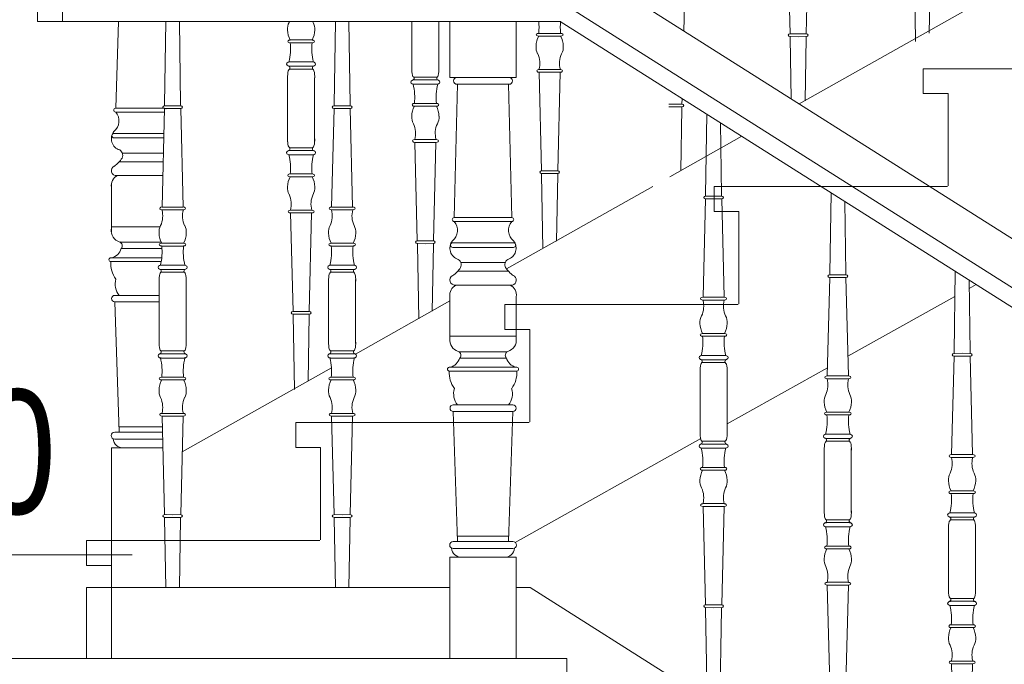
# Model space of a CAD drawing. Header units: millimetres. Extents: x -573548 to 674770, y -246895 to -89040.
# Tile 115 of 199: x 82264 to 83453, y -196002 to -195225. Entities that reach past the tile are written whole.
import ezdxf

# ---------------------------------------------------------------- set-up
doc = ezdxf.new("R2010")
doc.units = ezdxf.units.MM
for name, color, linetype, lineweight in [('AO-RZEDNE_Nr_pióra__2', 8, 'Continuous', 9), ('AO-RZEDNE_Nr_pióra__61', 8, 'Continuous', 9), ('balustrada drewniana_Nr_pióra__1', 8, 'Continuous', 9), ('balustrada_z tyłu_Nr_pióra__1', 8, 'Continuous', 9), ('SCHODY_Nr_pióra__1', 8, 'Continuous', 9)]:
    doc.layers.add(name, color=color, linetype=linetype, lineweight=lineweight)
doc.styles.add('STYL_AUTOMATYCZNY_5', font='arial.ttf', dxfattribs={"width": 0.8})

# ---------------------------------------------------------------- blocks, each defined once
blk = doc.blocks.new('A$C685D2BB2')
at = {"layer": 'AO-RZEDNE_Nr_pióra__2'}
blk.add_lwpolyline([(3782.4, 7250.7), (3782.4, 6902.3), (3642, 7027.4), (4239.7, 7027.4)], dxfattribs=at)
at = {"layer": 'balustrada drewniana_Nr_pióra__1'}
for p, q in [((4155.3, 7670.9), (4155.3, 7840.9)), ((4125.3, 7670.9), (4125.3, 7823.9)), ((7693.1, 5896.1), (4776.7, 7740.9)), ((7666.2, 5854), (4762.2, 7690.9)), ((4756.4, 7670.9), (4125.3, 7670.9)), ((4623, 7603.3), (4623, 7670.9)), ((4703.2, 7670.9), (4703.2, 7603.3)), ((7675, 5824.8), (4756.4, 7670.9)), ((4623, 7603.3), (4703.2, 7603.3)), ((4685.6, 7603.3), (4631.7, 7603.3)), ((4628.3, 7434.1), (4632.4, 7595)), ((4631.7, 7595), (4663.1, 7595)), ((4694.6, 7595), (4663.1, 7595)), ((4697.9, 7434.1), (4693.8, 7595)), ((4628.3, 7434.1), (4663.1, 7434.1)), ((4628.3, 7429.4), (4663.1, 7429.4)), ((4697.9, 7434.1), (4663.1, 7434.1)), ((4697.9, 7429.4), (4663.1, 7429.4)), ((4626.5, 7403.8), (4663.5, 7403.8)), ((4626.5, 7398.2), (4663.5, 7398.2)), ((4699.7, 7403.8), (4662.7, 7403.8)), ((4699.7, 7398.2), (4662.7, 7398.2)), ((4632.8, 7369.6), (4663.1, 7369.6)), ((4636.3, 7379.9), (4663.1, 7379.9)), ((4689.9, 7379.9), (4663.1, 7379.9)), ((4693.5, 7369.6), (4663.1, 7369.6)), ((4272, 7320.8), (4272, 7359.3)), ((4274.3, 7368.2), (4288.4, 7368.2)), ((4302.5, 7368.2), (4288.4, 7368.2)), ((4304.7, 7320.8), (4304.7, 7359.3)), ((4476.7, 7320.8), (4476.7, 7359.3)), ((4478.9, 7368.2), (4493, 7368.2)), ((4507.1, 7368.2), (4493, 7368.2)), ((4509.3, 7320.8), (4509.3, 7359.3)), ((4628.4, 7352.7), (4663.1, 7352.7)), ((4696.5, 7352.7), (4663.1, 7352.7)), ((4623, 7338.7), (4623, 7288.3)), ((4703.2, 7338.7), (4703.2, 7288.3)), ((4272, 7320.8), (4272, 7282.3)), ((4304.7, 7320.8), (4304.7, 7282.3)), ((4476.7, 7320.8), (4476.7, 7282.3)), ((4509.3, 7320.8), (4509.3, 7282.3)), ((4623, 7291), (4663.1, 7291)), ((4703.2, 7291), (4663.1, 7291)), ((4274.3, 7273.4), (4288.4, 7273.4)), ((4302.5, 7273.4), (4288.4, 7273.4)), ((4478.9, 7273.4), (4493, 7273.4)), ((4507.1, 7273.4), (4493, 7273.4)), ((4633.9, 7272.3), (4663.1, 7272.3)), ((4635, 7264.8), (4663.1, 7264.8)), ((4692.3, 7272.3), (4663.1, 7272.3)), ((4691.2, 7264.8), (4663.1, 7264.8)), ((4622.4, 7253.6), (4663.1, 7253.6)), ((4703.8, 7253.6), (4663.1, 7253.6)), ((4927.3, 7259.3), (4941.4, 7259.3)), ((4955.5, 7259.3), (4941.4, 7259.3)), ((4622.4, 7249.1), (4663.1, 7249.1)), ((4703.8, 7249.1), (4663.1, 7249.1)), ((4925.1, 7211.9), (4925.1, 7250.4)), ((4957.7, 7211.9), (4957.7, 7250.4)), ((4627.2, 7208.2), (4663.1, 7208.2)), ((4699, 7208.2), (4663.1, 7208.2)), ((4925.1, 7211.9), (4925.1, 7173.4)), ((4957.7, 7211.9), (4957.7, 7173.4)), ((4627.2, 7200.4), (4663.1, 7200.4)), ((4627.2, 7200.4), (4632.4, 7043.3)), ((4699, 7200.4), (4663.1, 7200.4)), ((4699, 7200.4), (4693.8, 7043.3)), ((4927.3, 7164.5), (4941.4, 7164.5)), ((4955.5, 7164.5), (4941.4, 7164.5)), ((5077.3, 7164.4), (5091.4, 7164.4)), ((5105.5, 7164.4), (5091.4, 7164.4)), ((5075.1, 7117), (5075.1, 7155.5)), ((5107.7, 7117), (5107.7, 7155.5)), ((5075.1, 7117), (5075.1, 7078.5)), ((5107.7, 7117), (5107.7, 7078.5)), ((5077.3, 7069.6), (5091.4, 7069.6)), ((5105.5, 7069.6), (5091.4, 7069.6)), ((5225.1, 7022.1), (5225.1, 7060.6)), ((5227.3, 7069.5), (5241.4, 7069.5)), ((5255.5, 7069.5), (5241.4, 7069.5)), ((5257.7, 7022.1), (5257.7, 7060.6)), ((4632.2, 7049.8), (4663.1, 7049.8)), ((4694, 7049.8), (4663.1, 7049.8)), ((4627, 7043.3), (4663.1, 7043.3)), ((4699.2, 7043.3), (4663.1, 7043.3)), ((4627, 7034.9), (4663.1, 7034.9)), ((4699.2, 7034.9), (4663.1, 7034.9)), ((4623, 7024.4), (4663.1, 7024.4)), ((4623, 7024.4), (4623, 6902.3)), ((4703.2, 7024.4), (4663.1, 7024.4)), ((4703.2, 7024.4), (4703.2, 6902.3)), ((5225.1, 7022.1), (5225.1, 6983.6)), ((5257.7, 7022.1), (5257.7, 6983.6)), ((4623, 6987.8), (4184.4, 6987.8)), ((4184.4, 6987.8), (4184.4, 6902.3)), ((4720.1, 6987.8), (4703.2, 6987.8)), ((7670.4, 5122.3), (4720.1, 6987.8)), ((5227.3, 6974.7), (5241.4, 6974.7)), ((5255.5, 6974.7), (5241.4, 6974.7))]:
    blk.add_line(p, q, dxfattribs=at)
for points in [[(5185.3, 7646.4), (5183.8, 7735.9), (5183.7, 7737.3)], [(5201.7, 7656.7), (5203.1, 7735.9), (5203.1, 7737.3)], [(4280.3, 7670.9), (4278.7, 7570.4), (4278.7, 7569)], [(4296.5, 7670.9), (4298, 7570.4), (4298.1, 7569)], [(4484.9, 7670.9), (4483.4, 7570.4), (4483.3, 7569)], [(4501.1, 7670.9), (4502.7, 7570.4), (4502.7, 7569)], [(4631.7, 7578.8), (4632, 7578.8)], [(4631.9, 7575.5), (4631.7, 7575.5)], [(4278.6, 7565.7), (4275.7, 7446.9)], [(4288.4, 7565.8), (4279, 7565.7)], [(4279.1, 7569), (4288.4, 7569.1)], [(4297.7, 7569), (4288.4, 7569.1)], [(4288.4, 7565.8), (4297.7, 7565.7)], [(4298.1, 7565.7), (4301, 7446.9)], [(4483.2, 7565.7), (4480.3, 7446.9)], [(4483.7, 7569), (4493, 7569.1)], [(4493, 7565.8), (4483.7, 7565.7)], [(4502.3, 7569), (4493, 7569.1)], [(4493, 7565.8), (4502.4, 7565.7)], [(4502.8, 7565.7), (4505.7, 7446.9)], [(4933.2, 7558.9), (4931.8, 7461.5), (4931.7, 7460.1)], [(4949.8, 7548.5), (4951.1, 7461.5), (4951.1, 7460.1)], [(4931.7, 7456.8), (4928.7, 7338)], [(4932.1, 7460.1), (4941.4, 7460.2)], [(4941.4, 7456.9), (4932.1, 7456.8)], [(4950.7, 7460.1), (4941.4, 7460.2)], [(4941.4, 7456.9), (4950.8, 7456.8)], [(4951.2, 7456.8), (4954.1, 7338)], [(5083.2, 7464), (5081.8, 7366.6), (5081.7, 7365.2)], [(5099.8, 7453.6), (5101.1, 7366.6), (5101.1, 7365.2)], [(4275.6, 7446.9), (4288.4, 7446.9)], [(4288.4, 7443.6), (4275.6, 7443.6)], [(4301.2, 7446.9), (4288.4, 7446.9)], [(4288.4, 7443.6), (4301.2, 7443.6)], [(4480.2, 7446.9), (4493, 7446.9)], [(4493, 7443.6), (4480.2, 7443.6)], [(4505.8, 7446.9), (4493, 7446.9)], [(4493, 7443.6), (4505.8, 7443.6)], [(4275.1, 7403.3), (4288.4, 7403.3)], [(4288.4, 7399.9), (4275.1, 7399.9)], [(4301.6, 7403.3), (4288.4, 7403.3)], [(4288.4, 7399.9), (4301.6, 7399.9)], [(4479.8, 7403.3), (4493, 7403.3)], [(4493, 7399.9), (4479.8, 7399.9)], [(4506.3, 7403.3), (4493, 7403.3)], [(4493, 7399.9), (4506.3, 7399.9)], [(4274.4, 7376.8), (4288.4, 7376.8)], [(4288.4, 7371.6), (4274.5, 7371.6)], [(4302.3, 7376.8), (4288.4, 7376.8)], [(4288.4, 7371.6), (4302.3, 7371.6)], [(4479.1, 7376.8), (4493, 7376.8)], [(4493, 7371.6), (4479.1, 7371.6)], [(4507, 7376.8), (4493, 7376.8)], [(4493, 7371.6), (4506.9, 7371.6)], [(5081.7, 7361.9), (5078.7, 7243.1)], [(5082.1, 7365.2), (5091.4, 7365.3)], [(5091.4, 7362), (5082.1, 7361.9)], [(5100.7, 7365.2), (5091.4, 7365.3)], [(5091.4, 7362), (5100.8, 7361.9)], [(5101.2, 7361.9), (5104.1, 7243.1)], [(5233.2, 7369.2), (5231.8, 7271.7), (5231.7, 7270.3)], [(5249.8, 7358.7), (5251.1, 7271.7), (5251.1, 7270.3)], [(4928.6, 7338), (4941.4, 7338)], [(4941.4, 7334.7), (4928.6, 7334.7)], [(4954.2, 7338), (4941.4, 7338)], [(4941.4, 7334.7), (4954.2, 7334.7)], [(4928.2, 7294.4), (4941.4, 7294.4)], [(4941.4, 7291), (4928.2, 7291)], [(4954.7, 7294.4), (4941.4, 7294.4)], [(4941.4, 7291), (4954.7, 7291)], [(4274.4, 7264.8), (4288.4, 7264.8)], [(4288.4, 7270), (4274.5, 7270)], [(4288.4, 7270), (4302.3, 7270)], [(4302.3, 7264.8), (4288.4, 7264.8)], [(4493, 7270), (4479.1, 7270)], [(4479.1, 7264.8), (4493, 7264.8)], [(4493, 7270), (4506.9, 7270)], [(4507, 7264.8), (4493, 7264.8)], [(4927.5, 7267.9), (4941.4, 7267.9)], [(4941.4, 7262.7), (4927.5, 7262.7)], [(4955.4, 7267.9), (4941.4, 7267.9)], [(4941.4, 7262.7), (4955.3, 7262.7)], [(5231.7, 7267), (5228.7, 7148.3)], [(5232.1, 7270.3), (5241.4, 7270.5)], [(5241.4, 7267.1), (5232.1, 7267)], [(5250.7, 7270.3), (5241.4, 7270.5)], [(5241.4, 7267.1), (5250.8, 7267)], [(5251.2, 7267), (5254.1, 7148.3)], [(4288.4, 7241.7), (4275.1, 7241.7)], [(4288.4, 7241.7), (4301.6, 7241.7)], [(4493, 7241.7), (4479.8, 7241.7)], [(4493, 7241.7), (4506.3, 7241.7)], [(5078.6, 7243.1), (5091.4, 7243.1)], [(5091.4, 7239.8), (5078.6, 7239.8)], [(5104.2, 7243.1), (5091.4, 7243.1)], [(5091.4, 7239.8), (5104.2, 7239.8)], [(4275.1, 7238.3), (4288.4, 7238.3)], [(4301.6, 7238.3), (4288.4, 7238.3)], [(4479.8, 7238.3), (4493, 7238.3)], [(4506.3, 7238.3), (4493, 7238.3)], [(4288.4, 7198), (4275.6, 7198)], [(4275.6, 7194.7), (4288.4, 7194.7)], [(4278.6, 7075.9), (4275.7, 7194.7)], [(4288.4, 7198), (4301.2, 7198)], [(4301.2, 7194.7), (4288.4, 7194.7)], [(4298.1, 7075.9), (4301, 7194.7)], [(4493, 7198), (4480.2, 7198)], [(4480.2, 7194.7), (4493, 7194.7)], [(4483.2, 7075.9), (4480.3, 7194.7)], [(4493, 7198), (4505.8, 7198)], [(4505.8, 7194.7), (4493, 7194.7)], [(4502.8, 7075.9), (4505.7, 7194.7)], [(5078.2, 7199.5), (5091.4, 7199.5)], [(5091.4, 7196.1), (5078.2, 7196.1)], [(5104.7, 7199.5), (5091.4, 7199.5)], [(5091.4, 7196.1), (5104.7, 7196.1)], [(5077.5, 7173), (5091.4, 7173)], [(5091.4, 7167.8), (5077.5, 7167.8)], [(5105.4, 7173), (5091.4, 7173)], [(5091.4, 7167.8), (5105.3, 7167.8)], [(4941.4, 7161), (4927.5, 7161)], [(4927.5, 7155.9), (4941.4, 7155.9)], [(4941.4, 7161), (4955.3, 7161)], [(4955.4, 7155.9), (4941.4, 7155.9)], [(5228.6, 7148.3), (5241.4, 7148.3)], [(5241.4, 7144.9), (5228.6, 7144.9)], [(5254.2, 7148.3), (5241.4, 7148.3)], [(5241.4, 7144.9), (5254.2, 7144.9)], [(4941.4, 7132.7), (4928.2, 7132.7)], [(4941.4, 7132.7), (4954.7, 7132.7)], [(4928.2, 7129.4), (4941.4, 7129.4)], [(4954.7, 7129.4), (4941.4, 7129.4)], [(5228.2, 7104.6), (5241.4, 7104.6)], [(5241.4, 7101.3), (5228.2, 7101.3)], [(5254.7, 7104.6), (5241.4, 7104.6)], [(5241.4, 7101.3), (5254.7, 7101.3)], [(4941.4, 7089.1), (4928.6, 7089.1)], [(4928.6, 7085.7), (4941.4, 7085.7)], [(4931.7, 6967), (4928.7, 7085.7)], [(4941.4, 7089.1), (4954.2, 7089.1)], [(4954.2, 7085.7), (4941.4, 7085.7)], [(4951.2, 6967), (4954.1, 7085.7)], [(4280.2, 6987.8), (4278.7, 7071.2), (4278.7, 7072.6)], [(4288.4, 7075.8), (4279, 7075.9)], [(4279.1, 7072.6), (4288.4, 7072.5)], [(4288.4, 7075.8), (4297.7, 7075.9)], [(4297.7, 7072.6), (4288.4, 7072.5)], [(4296.6, 6987.8), (4298, 7071.2), (4298.1, 7072.6)], [(4484.8, 6987.8), (4483.4, 7071.2), (4483.3, 7072.6)], [(4493, 7075.8), (4483.7, 7075.9)], [(4483.7, 7072.6), (4493, 7072.5)], [(4493, 7075.8), (4502.4, 7075.9)], [(4502.3, 7072.6), (4493, 7072.5)], [(4501.2, 6987.8), (4502.7, 7071.2), (4502.7, 7072.6)], [(5227.5, 7078.1), (5241.4, 7078.1)], [(5241.4, 7073), (5227.5, 7073)], [(5255.4, 7078.1), (5241.4, 7078.1)], [(5241.4, 7073), (5255.3, 7073)], [(5091.4, 7066.2), (5077.5, 7066.2)], [(5077.5, 7061), (5091.4, 7061)], [(5091.4, 7066.2), (5105.3, 7066.2)], [(5105.4, 7061), (5091.4, 7061)], [(5091.4, 7037.9), (5078.2, 7037.9)], [(5091.4, 7037.9), (5104.7, 7037.9)], [(5078.2, 7034.5), (5091.4, 7034.5)], [(5104.7, 7034.5), (5091.4, 7034.5)], [(5091.4, 6994.2), (5078.6, 6994.2)], [(5078.6, 6990.8), (5091.4, 6990.8)], [(5081.7, 6872.1), (5078.7, 6990.9)], [(5091.4, 6994.2), (5104.2, 6994.2)], [(5104.2, 6990.8), (5091.4, 6990.8)], [(5101.2, 6872.1), (5104.1, 6990.9)], [(4941.4, 6966.9), (4932.1, 6967)], [(4941.4, 6966.9), (4950.8, 6967)], [(5241.4, 6971.3), (5227.5, 6971.3)], [(5227.5, 6966.1), (5241.4, 6966.1)], [(5241.4, 6971.3), (5255.3, 6971.3)], [(5255.4, 6966.1), (5241.4, 6966.1)], [(4933.6, 6853.2), (4931.8, 6962.3), (4931.7, 6963.7)], [(4932.1, 6963.7), (4941.4, 6963.5)], [(4950.7, 6963.7), (4941.4, 6963.5)], [(4949, 6843.4), (4951.1, 6962.3), (4951.1, 6963.7)], [(5241.4, 6943), (5228.2, 6943)], [(5241.4, 6943), (5254.7, 6943)], [(5228.2, 6939.6), (5241.4, 6939.6)], [(5254.7, 6939.6), (5241.4, 6939.6)], [(5241.4, 6899.3), (5228.6, 6899.3)], [(5228.6, 6896), (5241.4, 6896)], [(5231.7, 6777.2), (5228.7, 6896)], [(5241.4, 6899.3), (5254.2, 6899.3)], [(5254.2, 6896), (5241.4, 6896)], [(5251.2, 6777.2), (5254.1, 6896)]]:
    blk.add_lwpolyline(points, dxfattribs=at)
for centre, radius, start, end in [((4631.7, 7599.1), 4.16, 90, 270), ((4694.6, 7599.1), 4.16, 270, 90), ((4248.5, 7436.2), 27.9, 335.2899, 15.4845), ((4328.2, 7436.2), 27.9, 164.5155, 204.7101), ((4453.2, 7436.2), 27.9, 335.2899, 15.4845), ((4532.8, 7436.2), 27.9, 164.5155, 204.7101), ((4628.3, 7431.8), 2.34, 90, 270), ((4615.9, 7418.8), 16.4, 309.0076, 40.6503), ((4710.3, 7418.8), 16.4, 139.3497, 230.9924), ((4697.9, 7431.8), 2.34, 270, 90), ((4288.2, 7416.7), 16.3, 151.329, 184.6255), ((4288.6, 7416.7), 16.3, 355.3745, 28.671), ((4492.8, 7416.7), 16.3, 151.329, 184.6255), ((4493.2, 7416.7), 16.3, 355.3745, 28.671), ((4297.7, 7415.6), 25.7, 180.5357, 208.6884), ((4279.1, 7415.6), 25.7, 331.3116, 359.4643), ((4502.3, 7415.6), 25.7, 180.5357, 208.6884), ((4483.7, 7415.6), 25.7, 331.3116, 359.4643), ((4637.3, 7397.3), 14.2, 141.6675, 252.9867), ((4688.9, 7397.3), 14.2, 287.0133, 38.3325), ((4212.4, 7392.7), 63.2, 345.3582, 6.5823), ((4364.4, 7392.7), 63.2, 173.4177, 194.6418), ((4417, 7392.7), 63.2, 345.3582, 6.5823), ((4569, 7392.7), 63.2, 173.4177, 194.6418), ((4626.5, 7401), 2.81, 90, 270), ((4699.7, 7401), 2.81, 270, 90), ((4629.2, 7377.3), 7.51, 319.8807, 58.683), ((4697, 7377.3), 7.51, 121.317, 220.1193), ((4272.4, 7369.6), 2.29, 322.9251, 69.0836), ((4304.3, 7369.6), 2.29, 110.9164, 217.0749), ((4477.1, 7369.6), 2.29, 322.9251, 69.0836), ((4509, 7369.6), 2.29, 110.9164, 217.0749), ((4610, 7389.4), 30.1, 300.317, 325.8714), ((4716.2, 7389.4), 30.1, 214.1286, 239.683), ((4305.9, 7358.4), 33.9, 166.8073, 181.4489), ((4276.6, 7365.2), 3.77, 127.9411, 165.9891), ((4300.2, 7365.2), 3.77, 14.0109, 52.0589), ((4270.9, 7358.4), 33.9, 358.5511, 13.1927), ((4510.5, 7358.4), 33.9, 166.8073, 181.4489), ((4481.2, 7365.2), 3.77, 127.9411, 165.9891), ((4504.8, 7365.2), 3.77, 14.0109, 52.0589), ((4475.5, 7358.4), 33.9, 358.5511, 13.1927), ((4629, 7358.7), 6, 114.3202, 276.4575), ((4697.2, 7358.7), 6, 263.5425, 50.7112), ((4636.7, 7340.5), 13.8, 117.4564, 187.2759), ((4689.5, 7340.5), 13.8, 352.7241, 62.5436), ((4901.6, 7327.2), 27.9, 335.2899, 15.4845), ((4981.2, 7327.2), 27.9, 164.5155, 204.7101), ((4941.2, 7307.8), 16.3, 151.329, 184.6255), ((4941.6, 7307.8), 16.3, 355.3745, 28.671), ((4950.7, 7306.7), 25.7, 180.5357, 208.6884), ((4932.1, 7306.7), 25.7, 331.3116, 359.4643), ((4637.6, 7286.7), 14.7, 173.7067, 252.3311), ((4688.6, 7286.7), 14.7, 287.6689, 6.2933), ((4865.4, 7283.8), 63.2, 345.3582, 6.5823), ((5017.4, 7283.8), 63.2, 173.4177, 194.6418), ((4305.9, 7283.2), 33.9, 178.5511, 193.1927), ((4276.6, 7276.4), 3.77, 194.0109, 232.0589), ((4300.2, 7276.4), 3.77, 307.9411, 345.9891), ((4270.9, 7283.2), 33.9, 346.8073, 1.4489), ((4510.5, 7283.2), 33.9, 178.5511, 193.1927), ((4481.2, 7276.4), 3.77, 194.0109, 232.0589), ((4504.8, 7276.4), 3.77, 307.9411, 345.9891), ((4475.5, 7283.2), 33.9, 346.8073, 1.4489), ((4272.4, 7272), 2.29, 290.9164, 37.0749), ((4212.4, 7248.9), 63.2, 353.4177, 14.6418), ((4364.4, 7248.9), 63.2, 165.3582, 186.5823), ((4304.3, 7272), 2.29, 142.9251, 249.0836), ((4477.1, 7272), 2.29, 290.9164, 37.0749), ((4417, 7248.9), 63.2, 353.4177, 14.6418), ((4569, 7248.9), 63.2, 165.3582, 186.5823), ((4509, 7272), 2.29, 142.9251, 249.0836), ((4619, 7269.7), 16.7, 285.1908, 343.0421), ((4631.4, 7268.1), 4.89, 317.5229, 68.8021), ((4694.8, 7268.1), 4.89, 111.1979, 222.4771), ((4707.2, 7269.7), 16.7, 196.9579, 254.8092), ((4925.5, 7260.7), 2.29, 322.9251, 69.0836), ((4957.4, 7260.7), 2.29, 110.9164, 217.0749), ((4622.4, 7251.3), 2.26, 90, 270), ((4703.8, 7251.3), 2.26, 270, 90), ((4958.9, 7249.5), 33.9, 166.8073, 181.4489), ((4929.6, 7256.3), 3.77, 127.9411, 165.9891), ((4953.2, 7256.3), 3.77, 14.0109, 52.0589), ((4923.9, 7249.5), 33.9, 358.5511, 13.1927), ((4654.7, 7247), 32.4, 176.3292, 216.081), ((4671.5, 7247), 32.4, 323.919, 3.6708), ((5051.6, 7232.4), 27.9, 335.2899, 15.4845), ((5131.2, 7232.4), 27.9, 164.5155, 204.7101), ((4297.7, 7226), 25.7, 151.3116, 179.4643), ((4279.1, 7226), 25.7, 0.5357, 28.6884), ((4502.3, 7226), 25.7, 151.3116, 179.4643), ((4483.7, 7226), 25.7, 0.5357, 28.6884), ((4648.6, 7221.6), 21, 162.493, 219.4714), ((4677.6, 7221.6), 21, 320.5286, 17.507), ((4288.2, 7224.9), 16.3, 175.3745, 208.671), ((4248.5, 7205.4), 27.9, 344.5155, 24.7101), ((4328.2, 7205.4), 27.9, 155.2899, 195.4845), ((4288.6, 7224.9), 16.3, 331.329, 4.6255), ((4492.8, 7224.9), 16.3, 175.3745, 208.671), ((4453.2, 7205.4), 27.9, 344.5155, 24.7101), ((4532.8, 7205.4), 27.9, 155.2899, 195.4845), ((4493.2, 7224.9), 16.3, 331.329, 4.6255), ((5091.2, 7212.9), 16.3, 151.329, 184.6255), ((5091.6, 7212.9), 16.3, 355.3745, 28.671), ((4627.2, 7204.3), 3.94, 90, 270), ((4699, 7204.3), 3.94, 270, 90), ((5100.7, 7211.8), 25.7, 180.5357, 208.6884), ((5082.1, 7211.8), 25.7, 331.3116, 359.4643), ((5015.4, 7188.9), 63.2, 345.3582, 6.5823), ((5167.4, 7188.9), 63.2, 173.4177, 194.6418), ((4958.9, 7174.3), 33.9, 178.5511, 193.1927), ((4923.9, 7174.3), 33.9, 346.8073, 1.4489), ((5075.5, 7165.8), 2.29, 322.9251, 69.0836), ((5107.4, 7165.8), 2.29, 110.9164, 217.0749), ((4929.6, 7167.5), 3.77, 194.0109, 232.0589), ((4925.5, 7163.1), 2.29, 290.9164, 37.0749), ((4865.4, 7140), 63.2, 353.4177, 14.6418), ((5017.4, 7140), 63.2, 165.3582, 186.5823), ((4957.4, 7163.1), 2.29, 142.9251, 249.0836), ((4953.2, 7167.5), 3.77, 307.9411, 345.9891), ((5108.9, 7154.6), 33.9, 166.8073, 181.4489), ((5079.6, 7161.4), 3.77, 127.9411, 165.9891), ((5103.2, 7161.4), 3.77, 14.0109, 52.0589), ((5073.9, 7154.6), 33.9, 358.5511, 13.1927), ((5201.6, 7137.5), 27.9, 335.2899, 15.4845), ((5281.2, 7137.5), 27.9, 164.5155, 204.7101), ((4950.7, 7117.1), 25.7, 151.3116, 179.4643), ((4932.1, 7117.1), 25.7, 0.5357, 28.6884), ((5241.2, 7118), 16.3, 151.329, 184.6255), ((5241.6, 7118), 16.3, 355.3745, 28.671), ((4941.2, 7116), 16.3, 175.3745, 208.671), ((4901.6, 7096.5), 27.9, 344.5155, 24.7101), ((4981.2, 7096.5), 27.9, 155.2899, 195.4845), ((4941.6, 7116), 16.3, 331.329, 4.6255), ((5250.7, 7116.9), 25.7, 180.5357, 208.6884), ((5232.1, 7116.9), 25.7, 331.3116, 359.4643), ((5165.4, 7094), 63.2, 345.3582, 6.5823), ((5317.4, 7094), 63.2, 173.4177, 194.6418), ((5108.9, 7079.4), 33.9, 178.5511, 193.1927), ((5073.9, 7079.4), 33.9, 346.8073, 1.4489), ((5225.5, 7070.9), 2.29, 322.9251, 69.0836), ((5257.4, 7070.9), 2.29, 110.9164, 217.0749), ((5079.6, 7072.6), 3.77, 194.0109, 232.0589), ((5075.5, 7068.2), 2.29, 290.9164, 37.0749), ((5015.4, 7045.1), 63.2, 353.4177, 14.6418), ((5167.4, 7045.1), 63.2, 165.3582, 186.5823), ((5107.4, 7068.2), 2.29, 142.9251, 249.0836), ((5103.2, 7072.6), 3.77, 307.9411, 345.9891), ((5258.9, 7059.7), 33.9, 166.8073, 181.4489), ((5229.6, 7066.5), 3.77, 127.9411, 165.9891), ((5253.2, 7066.5), 3.77, 14.0109, 52.0589), ((5223.9, 7059.7), 33.9, 358.5511, 13.1927), ((4627, 7039.1), 4.17, 90, 270), ((4699.2, 7039.1), 4.17, 270, 90), ((4636.9, 7036.2), 11.8, 183.6526, 273.6234), ((4689.3, 7036.2), 11.8, 266.3766, 356.3474), ((5100.7, 7022.2), 25.7, 151.3116, 179.4643), ((5082.1, 7022.2), 25.7, 0.5357, 28.6884), ((5091.2, 7021.1), 16.3, 175.3745, 208.671), ((5051.6, 7001.6), 27.9, 344.5155, 24.7101), ((5131.2, 7001.6), 27.9, 155.2899, 195.4845), ((5091.6, 7021.1), 16.3, 331.329, 4.6255), ((5258.9, 6984.5), 33.9, 178.5511, 193.1927), ((5223.9, 6984.5), 33.9, 346.8073, 1.4489), ((5229.6, 6977.7), 3.77, 194.0109, 232.0589), ((5225.5, 6973.3), 2.29, 290.9164, 37.0749), ((5165.4, 6950.2), 63.2, 353.4177, 14.6418), ((5317.4, 6950.2), 63.2, 165.3582, 186.5823), ((5257.4, 6973.3), 2.29, 142.9251, 249.0836), ((5253.2, 6977.7), 3.77, 307.9411, 345.9891), ((5250.7, 6927.3), 25.7, 151.3116, 179.4643), ((5232.1, 6927.3), 25.7, 0.5357, 28.6884), ((5241.2, 6926.2), 16.3, 175.3745, 208.671), ((5201.6, 6906.8), 27.9, 344.5155, 24.7101), ((5281.2, 6906.8), 27.9, 155.2899, 195.4845), ((5241.6, 6926.2), 16.3, 331.329, 4.6255)]:
    blk.add_arc(centre, radius, start, end, dxfattribs=at)
for centre, major_axis, ratio, start_param, end_param in [((4279.1, 7567.4), (2.73, 0.01), 0.610734, 1.599557, 4.672028), ((4280.3, 7567.2), (2.73, 0.04), 0.610071, 4.712389, 4.742644), ((4296.4, 7567.2), (-2.73, 0.04), 0.610071, 1.540542, 1.570796), ((4297.6, 7567.4), (-2.73, 0.01), 0.610734, 1.611157, 4.683628), ((4483.8, 7567.4), (2.73, 0.01), 0.610734, 1.599557, 4.672028), ((4485, 7567.2), (2.73, 0.04), 0.610071, 4.712389, 4.742644), ((4501.1, 7567.2), (-2.73, 0.04), 0.610071, 1.540542, 1.570796), ((4502.3, 7567.4), (-2.73, 0.01), 0.610734, 1.611157, 4.683628), ((4932.2, 7458.4), (2.73, 0.01), 0.610734, 1.599557, 4.672028), ((4933.4, 7458.3), (2.73, 0.04), 0.610071, 4.712389, 4.742644), ((4949.5, 7458.3), (-2.73, 0.04), 0.610071, 1.540542, 1.570796), ((4950.7, 7458.4), (-2.73, 0.01), 0.610734, 1.611157, 4.683628), ((4275.5, 7445.3), (-2.73, -0.05), 0.609492, 4.661602, 7.842393), ((4301.3, 7445.3), (-2.73, 0.04), 0.610071, 1.540542, 4.760584), ((4480.1, 7445.3), (-2.73, -0.05), 0.609492, 4.661602, 7.842393), ((4505.9, 7445.3), (-2.73, 0.04), 0.610071, 1.540542, 4.760584), ((4275, 7401.6), (-2.73, -0.04), 0.610071, 4.664194, 7.884236), ((4301.7, 7401.6), (2.73, -0.04), 0.610071, 4.682134, 7.902177), ((4479.7, 7401.6), (-2.73, -0.04), 0.610071, 4.664194, 7.884236), ((4506.4, 7401.6), (2.73, -0.04), 0.610071, 4.682134, 7.902177), ((4274.4, 7374.2), (3.53, -0.02), 0.726701, 1.575445, 4.734164), ((4302.3, 7374.2), (-3.53, -0.02), 0.726701, 1.549022, 4.70774), ((4479.1, 7374.2), (3.53, -0.02), 0.726701, 1.575445, 4.734164), ((4507, 7374.2), (-3.53, -0.02), 0.726701, 1.549022, 4.70774), ((5082.2, 7363.6), (2.73, 0.01), 0.610734, 1.599557, 4.672028), ((5083.4, 7363.4), (2.73, 0.04), 0.610071, 4.712389, 4.742644), ((5099.5, 7363.4), (-2.73, 0.04), 0.610071, 1.540542, 1.570796), ((5100.7, 7363.6), (-2.73, 0.01), 0.610734, 1.611157, 4.683628), ((4928.5, 7336.4), (-2.73, -0.05), 0.609492, 4.661602, 7.842393), ((4954.3, 7336.4), (-2.73, 0.04), 0.610071, 1.540542, 4.760584), ((4928.1, 7292.7), (-2.73, -0.04), 0.610071, 4.664194, 7.884236), ((4954.8, 7292.7), (2.73, -0.04), 0.610071, 4.682134, 7.902177), ((4274.4, 7267.4), (3.53, 0.02), 0.726701, 1.549022, 4.70774), ((4302.3, 7267.4), (-3.53, 0.02), 0.726701, 1.575445, 4.734164), ((4479.1, 7267.4), (3.53, 0.02), 0.726701, 1.549022, 4.70774), ((4507, 7267.4), (-3.53, 0.02), 0.726701, 1.575445, 4.734164), ((4927.5, 7265.3), (3.53, -0.02), 0.726701, 1.575445, 4.734164), ((4955.4, 7265.3), (-3.53, -0.02), 0.726701, 1.549022, 4.70774), ((5232.2, 7268.7), (2.73, 0.01), 0.610734, 1.599557, 4.672028), ((5233.4, 7268.6), (2.73, 0.04), 0.610071, 4.712389, 4.742644), ((5249.5, 7268.6), (-2.73, 0.04), 0.610071, 1.540542, 1.570796), ((5250.7, 7268.7), (-2.73, 0.01), 0.610734, 1.611157, 4.683628), ((4275, 7240), (-2.73, 0.04), 0.610071, 4.682134, 7.902177), ((4301.7, 7240), (2.73, 0.04), 0.610071, 4.664194, 7.884236), ((4479.7, 7240), (-2.73, 0.04), 0.610071, 4.682134, 7.902177), ((4506.4, 7240), (2.73, 0.04), 0.610071, 4.664194, 7.884236), ((5078.5, 7241.5), (-2.73, -0.05), 0.609492, 4.661602, 7.842393), ((5104.3, 7241.5), (-2.73, 0.04), 0.610071, 1.540542, 4.760584), ((4275.5, 7196.3), (-2.73, 0.05), 0.609492, 4.723978, 7.904769), ((4301.3, 7196.3), (-2.73, -0.04), 0.610071, 1.522601, 4.742644), ((4480.1, 7196.3), (-2.73, 0.05), 0.609492, 4.723978, 7.904769), ((4505.9, 7196.3), (-2.73, -0.04), 0.610071, 1.522601, 4.742644), ((5078.1, 7197.8), (-2.73, -0.04), 0.610071, 4.664194, 7.884236), ((5104.8, 7197.8), (2.73, -0.04), 0.610071, 4.682134, 7.902177), ((5077.5, 7170.4), (3.53, -0.02), 0.726701, 1.575445, 4.734164), ((5105.4, 7170.4), (-3.53, -0.02), 0.726701, 1.549022, 4.70774), ((4927.5, 7158.5), (3.53, 0.02), 0.726701, 1.549022, 4.70774), ((4955.4, 7158.5), (-3.53, 0.02), 0.726701, 1.575445, 4.734164), ((5228.5, 7146.6), (-2.73, -0.05), 0.609492, 4.661602, 7.842393), ((5254.3, 7146.6), (-2.73, 0.04), 0.610071, 1.540542, 4.760584), ((4928.1, 7131.1), (-2.73, 0.04), 0.610071, 4.682134, 7.902177), ((4954.8, 7131.1), (2.73, 0.04), 0.610071, 4.664194, 7.884236), ((5228.1, 7102.9), (-2.73, -0.04), 0.610071, 4.664194, 7.884236), ((5254.8, 7102.9), (2.73, -0.04), 0.610071, 4.682134, 7.902177), ((4928.5, 7087.4), (-2.73, 0.05), 0.609492, 4.723978, 7.904769), ((4954.3, 7087.4), (-2.73, -0.04), 0.610071, 1.522601, 4.742644), ((4279.1, 7074.2), (2.73, -0.01), 0.610734, 1.611157, 4.683628), ((4280.3, 7074.4), (2.73, -0.04), 0.610071, 1.540542, 1.570796), ((4296.4, 7074.4), (-2.73, -0.04), 0.610071, 4.712389, 4.742644), ((4297.6, 7074.2), (-2.73, -0.01), 0.610734, 1.599557, 4.672028), ((4483.8, 7074.2), (2.73, -0.01), 0.610734, 1.611157, 4.683628), ((4485, 7074.4), (2.73, -0.04), 0.610071, 1.540542, 1.570796), ((4501.1, 7074.4), (-2.73, -0.04), 0.610071, 4.712389, 4.742644), ((4502.3, 7074.2), (-2.73, -0.01), 0.610734, 1.599557, 4.672028), ((5227.5, 7075.5), (3.53, -0.02), 0.726701, 1.575445, 4.734164), ((5255.4, 7075.5), (-3.53, -0.02), 0.726701, 1.549022, 4.70774), ((5077.5, 7063.6), (3.53, 0.02), 0.726701, 1.549022, 4.70774), ((5105.4, 7063.6), (-3.53, 0.02), 0.726701, 1.575445, 4.734164), ((5078.1, 7036.2), (-2.73, 0.04), 0.610071, 4.682134, 7.902177), ((5104.8, 7036.2), (2.73, 0.04), 0.610071, 4.664194, 7.884236), ((5078.5, 6992.5), (-2.73, 0.05), 0.609492, 4.723978, 7.904769), ((5104.3, 6992.5), (-2.73, -0.04), 0.610071, 1.522601, 4.742644), ((4932.2, 6965.3), (2.73, -0.01), 0.610734, 1.611157, 4.683628), ((4933.4, 6965.4), (2.73, -0.04), 0.610071, 1.540542, 1.570796), ((4949.5, 6965.4), (-2.73, -0.04), 0.610071, 4.712389, 4.742644), ((4950.7, 6965.3), (-2.73, -0.01), 0.610734, 1.599557, 4.672028), ((5227.5, 6968.7), (3.53, 0.02), 0.726701, 1.549022, 4.70774), ((5255.4, 6968.7), (-3.53, 0.02), 0.726701, 1.575445, 4.734164), ((5228.1, 6941.3), (-2.73, 0.04), 0.610071, 4.682134, 7.902177), ((5254.8, 6941.3), (2.73, 0.04), 0.610071, 4.664194, 7.884236), ((5228.5, 6897.6), (-2.73, 0.05), 0.609492, 4.723978, 7.904769), ((5254.3, 6897.6), (-2.73, -0.04), 0.610071, 1.522601, 4.742644)]:
    blk.add_ellipse(centre, major_axis=major_axis, ratio=ratio, start_param=start_param, end_param=end_param, dxfattribs=at)
at = {"layer": 'balustrada_z tyłu_Nr_pióra__1'}
for p, q in [((4219.7, 7566.2), (4223.1, 7670.9)), ((4577.2, 7670.9), (4577.2, 7612.6)), ((4609.8, 7670.9), (4609.8, 7612.6)), ((5033.8, 7651.1), (5033.7, 7652.5)), ((5035, 7577.5), (5033.8, 7651.1)), ((5051.8, 7575.2), (5053.1, 7651.1)), ((5053.1, 7651.1), (5053.1, 7652.5)), ((4429.4, 7613.3), (4443.5, 7613.3)), ((4429.4, 7613.3), (4443.5, 7613.3)), ((4457.6, 7613.3), (4443.5, 7613.3)), ((4457.6, 7613.3), (4443.5, 7613.3)), ((4427.2, 7564.2), (4427.2, 7602.7)), ((4427.2, 7564.2), (4427.2, 7602.7)), ((4459.8, 7564.2), (4459.8, 7602.7)), ((4579.4, 7603.6), (4593.5, 7603.6)), ((4607.6, 7603.6), (4593.5, 7603.6)), ((4219.6, 7566.2), (4278.6, 7566.2)), ((4219.6, 7561.5), (4278.5, 7561.5)), ((4277.2, 7566.2), (4254.5, 7566.2)), ((4427.2, 7564.2), (4427.2, 7525.7)), ((4459.8, 7564.2), (4459.8, 7525.7)), ((4217.8, 7535.8), (4277.8, 7535.8)), ((4217.8, 7530.2), (4277.7, 7530.2)), ((4429.4, 7518.5), (4443.5, 7518.5)), ((4429.4, 7518.5), (4443.5, 7518.5)), ((4457.6, 7518.5), (4443.5, 7518.5)), ((4457.6, 7518.5), (4443.5, 7518.5)), ((4224.1, 7501.6), (4277, 7501.6)), ((4227.6, 7511.9), (4277.2, 7511.9)), ((4219.7, 7484.8), (4276.5, 7484.8)), ((4733.8, 7485.9), (4733.8, 7487.4)), ((4735.4, 7396.7), (4733.8, 7485.9)), ((4751.8, 7405.9), (4753.2, 7485.9)), ((4753.2, 7485.9), (4753.2, 7487.4)), ((4214.4, 7474.7), (4214.4, 7417.1)), ((4214.4, 7423.1), (4273.2, 7423.1)), ((4225.3, 7404.4), (4274.5, 7404.4)), ((4226.3, 7396.9), (4275.4, 7396.9)), ((4583.8, 7401.4), (4583.8, 7402.8)), ((4585.4, 7312.1), (4583.8, 7401.4)), ((4601.8, 7321.4), (4603.1, 7401.4)), ((4603.1, 7401.4), (4603.2, 7402.8)), ((4213.7, 7385.7), (4275.2, 7385.7)), ((4213.7, 7381.1), (4274.5, 7381.1)), ((4218.6, 7340.3), (4272, 7340.3)), ((4218.6, 7332.4), (4272, 7332.4)), ((4218.6, 7332.4), (4223.8, 7175.4)), ((4223.6, 7181.8), (4276, 7181.8)), ((4218.4, 7175.4), (4276.2, 7175.4)), ((4214.4, 7156.4), (4276.6, 7156.4)), ((4214.4, 7156.4), (4214.4, 6977.8)), ((4218.4, 7167), (4276.4, 7167))]:
    blk.add_line(p, q, dxfattribs=at)
for points in [[(5033.7, 7655.8), (5030.7, 7774.6)], [(5053.2, 7655.8), (5056.1, 7774.6)], [(4905.4, 7659.5), (4906.1, 7689.8)], [(4743.5, 7656.4), (4730.2, 7656.4)], [(4743.5, 7656.4), (4756.7, 7656.4)], [(5043.4, 7655.7), (5034.1, 7655.8)], [(5043.4, 7655.7), (5052.8, 7655.8)], [(4430.2, 7648.4), (4443.5, 7648.4)], [(4430.2, 7648.4), (4443.5, 7648.4)], [(4443.5, 7645.1), (4430.2, 7645.1)], [(4443.5, 7645.1), (4430.2, 7645.1)], [(4456.7, 7648.4), (4443.5, 7648.4)], [(4456.7, 7648.4), (4443.5, 7648.4)], [(4443.5, 7645.1), (4456.7, 7645.1)], [(4443.5, 7645.1), (4456.7, 7645.1)], [(4730.2, 7653.1), (4743.5, 7653.1)], [(4756.7, 7653.1), (4743.5, 7653.1)], [(5034.1, 7652.5), (5043.4, 7652.4)], [(5052.7, 7652.5), (5043.4, 7652.4)], [(4429.5, 7621.9), (4443.5, 7621.9)], [(4429.5, 7621.9), (4443.5, 7621.9)], [(4457.5, 7621.9), (4443.5, 7621.9)], [(4457.5, 7621.9), (4443.5, 7621.9)], [(4443.5, 7616.8), (4429.6, 7616.8)], [(4443.5, 7616.8), (4429.6, 7616.8)], [(4443.5, 7616.8), (4457.4, 7616.8)], [(4443.5, 7616.8), (4457.4, 7616.8)], [(4743.5, 7612.7), (4730.7, 7612.7)], [(4730.7, 7609.4), (4743.5, 7609.4)], [(4733.7, 7490.6), (4730.8, 7609.4)], [(4743.5, 7612.7), (4756.3, 7612.7)], [(4756.3, 7609.4), (4743.5, 7609.4)], [(4753.3, 7490.6), (4756.2, 7609.4)], [(4593.5, 7600.2), (4579.6, 7600.2)], [(4593.5, 7600.2), (4607.4, 7600.2)], [(4579.5, 7595.1), (4593.5, 7595.1)], [(4607.5, 7595.1), (4593.5, 7595.1)], [(4593.5, 7571.9), (4580.2, 7571.9)], [(4593.5, 7571.9), (4606.7, 7571.9)], [(4903.2, 7571), (4903.4, 7578)], [(4580.2, 7568.6), (4593.5, 7568.6)], [(4606.7, 7568.6), (4593.5, 7568.6)], [(4893.4, 7570.9), (4887.2, 7571)], [(4887.3, 7567.6), (4893.4, 7567.6)], [(4893.4, 7570.9), (4902.8, 7571)], [(4902.7, 7567.7), (4893.4, 7567.6)], [(4901.8, 7490.7), (4903.1, 7566.3), (4903.1, 7567.7)], [(4593.5, 7528.2), (4580.7, 7528.2)], [(4580.7, 7524.9), (4593.5, 7524.9)], [(4583.7, 7406.1), (4580.8, 7524.9)], [(4593.5, 7528.2), (4606.3, 7528.2)], [(4606.3, 7524.9), (4593.5, 7524.9)], [(4603.3, 7406.1), (4606.2, 7524.9)], [(4443.5, 7515.1), (4429.6, 7515.1)], [(4443.5, 7515.1), (4429.6, 7515.1)], [(4443.5, 7515.1), (4457.4, 7515.1)], [(4443.5, 7515.1), (4457.4, 7515.1)], [(4429.5, 7509.9), (4443.5, 7509.9)], [(4429.5, 7509.9), (4443.5, 7509.9)], [(4457.5, 7509.9), (4443.5, 7509.9)], [(4457.5, 7509.9), (4443.5, 7509.9)], [(4743.5, 7490.6), (4734.2, 7490.7)], [(4743.5, 7490.6), (4752.8, 7490.7)], [(4443.5, 7486.8), (4430.2, 7486.8)], [(4443.5, 7486.8), (4430.2, 7486.8)], [(4430.2, 7483.4), (4443.5, 7483.4)], [(4430.2, 7483.4), (4443.5, 7483.4)], [(4443.5, 7486.8), (4456.7, 7486.8)], [(4443.5, 7486.8), (4456.7, 7486.8)], [(4456.7, 7483.4), (4443.5, 7483.4)], [(4456.7, 7483.4), (4443.5, 7483.4)], [(4734.2, 7487.3), (4743.5, 7487.2)], [(4752.8, 7487.3), (4743.5, 7487.2)], [(4443.5, 7443.1), (4430.7, 7443.1)], [(4443.5, 7443.1), (4430.7, 7443.1)], [(4443.5, 7443.1), (4456.3, 7443.1)], [(4443.5, 7443.1), (4456.3, 7443.1)], [(4430.7, 7439.8), (4443.5, 7439.8)], [(4430.7, 7439.8), (4443.5, 7439.8)], [(4433.7, 7321), (4430.8, 7439.8)], [(4433.7, 7321), (4430.8, 7439.8)], [(4456.3, 7439.8), (4443.5, 7439.8)], [(4456.3, 7439.8), (4443.5, 7439.8)], [(4453.3, 7321), (4456.2, 7439.8)], [(4453.3, 7321), (4456.2, 7439.8)], [(4593.5, 7406), (4584.1, 7406.1)], [(4593.5, 7406), (4602.8, 7406.1)], [(4584.2, 7402.8), (4593.5, 7402.7)], [(4602.8, 7402.8), (4593.5, 7402.7)], [(4435.4, 7226.7), (4433.8, 7316.3), (4433.8, 7317.7)], [(4443.5, 7320.9), (4434.2, 7321)], [(4443.5, 7320.9), (4434.2, 7321)], [(4434.2, 7317.7), (4443.5, 7317.6)], [(4434.2, 7317.7), (4443.5, 7317.6)], [(4443.5, 7320.9), (4452.8, 7321)], [(4443.5, 7320.9), (4452.8, 7321)], [(4452.8, 7317.7), (4443.5, 7317.6)], [(4452.8, 7317.7), (4443.5, 7317.6)], [(4451.8, 7237.1), (4453.2, 7316.3), (4453.2, 7317.7)]]:
    blk.add_lwpolyline(points, dxfattribs=at)
for centre, radius, start, end in [((4443.3, 7661.8), 16.3, 151.329, 184.6255), ((4443.3, 7661.8), 16.3, 151.329, 184.6255), ((4403.7, 7681.3), 27.9, 335.2899, 338.2317), ((4403.7, 7681.3), 27.9, 335.2899, 338.2317), ((4483.3, 7681.3), 27.9, 201.7683, 204.7101), ((4483.3, 7681.3), 27.9, 201.7683, 204.7101), ((4443.7, 7661.8), 16.3, 355.3745, 28.671), ((4443.7, 7661.8), 16.3, 355.3745, 28.671), ((4667.5, 7663.7), 63.2, 353.4177, 6.6043), ((4819.5, 7663.7), 63.2, 173.3957, 186.5823), ((4452.8, 7660.7), 25.7, 180.5357, 208.6884), ((4452.8, 7660.7), 25.7, 180.5357, 208.6884), ((4434.2, 7660.7), 25.7, 331.3116, 359.4643), ((4434.2, 7660.7), 25.7, 331.3116, 359.4643), ((4367.5, 7637.8), 63.2, 345.3582, 6.5823), ((4367.5, 7637.8), 63.2, 345.3582, 6.5823), ((4519.5, 7637.8), 63.2, 173.4177, 194.6418), ((4519.5, 7637.8), 63.2, 173.4177, 194.6418), ((4752.8, 7640.8), 25.7, 151.3116, 179.4643), ((4734.2, 7640.8), 25.7, 0.5357, 28.6884), ((4743.3, 7639.7), 16.3, 175.3745, 208.671), ((4703.7, 7620.2), 27.9, 344.5155, 24.7101), ((4783.3, 7620.2), 27.9, 155.2899, 195.4845), ((4743.7, 7639.7), 16.3, 331.329, 4.6255), ((4461, 7603.5), 33.9, 166.8073, 181.4489), ((4461, 7603.5), 33.9, 166.8073, 181.4489), ((4431.7, 7610.4), 3.77, 127.9411, 165.9891), ((4431.7, 7610.4), 3.77, 127.9411, 165.9891), ((4427.6, 7614.7), 2.29, 322.9251, 69.0836), ((4427.6, 7614.7), 2.29, 322.9251, 69.0836), ((4459.4, 7614.7), 2.29, 110.9164, 217.0749), ((4459.4, 7614.7), 2.29, 110.9164, 217.0749), ((4455.3, 7610.4), 3.77, 14.0109, 52.0589), ((4455.3, 7610.4), 3.77, 14.0109, 52.0589), ((4426, 7603.5), 33.9, 358.5511, 13.1927), ((4426, 7603.5), 33.9, 358.5511, 13.1927), ((4611, 7613.4), 33.9, 178.5511, 193.1927), ((4576, 7613.4), 33.9, 346.8073, 1.4489), ((4581.7, 7606.6), 3.77, 194.0109, 232.0589), ((4577.6, 7602.3), 2.29, 290.9164, 37.0749), ((4609.4, 7602.3), 2.29, 142.9251, 249.0836), ((4605.3, 7606.6), 3.77, 307.9411, 345.9891), ((4517.5, 7579.1), 63.2, 353.4177, 14.6418), ((4669.5, 7579.1), 63.2, 165.3582, 186.5823), ((4219.6, 7563.8), 2.34, 90, 270), ((4207.2, 7550.8), 16.4, 309.0076, 40.6503), ((4602.8, 7556.2), 25.7, 151.3116, 179.4643), ((4584.2, 7556.2), 25.7, 0.5357, 28.6884), ((4593.3, 7555.2), 16.3, 175.3745, 208.671), ((4593.7, 7555.2), 16.3, 331.329, 4.6255), ((4228.6, 7529.3), 14.2, 141.6675, 252.9867), ((4553.7, 7535.7), 27.9, 344.5155, 24.7101), ((4633.3, 7535.7), 27.9, 155.2899, 195.4845), ((4217.8, 7533), 2.81, 90, 270), ((4461, 7528.3), 33.9, 178.5511, 193.1927), ((4461, 7528.3), 33.9, 178.5511, 193.1927), ((4426, 7528.3), 33.9, 346.8073, 1.4489), ((4426, 7528.3), 33.9, 346.8073, 1.4489), ((4220.6, 7509.4), 7.51, 319.8807, 58.683), ((4431.7, 7521.5), 3.77, 194.0109, 232.0589), ((4431.7, 7521.5), 3.77, 194.0109, 232.0589), ((4427.6, 7517.1), 2.29, 290.9164, 37.0749), ((4427.6, 7517.1), 2.29, 290.9164, 37.0749), ((4459.4, 7517.1), 2.29, 142.9251, 249.0836), ((4459.4, 7517.1), 2.29, 142.9251, 249.0836), ((4455.3, 7521.5), 3.77, 307.9411, 345.9891), ((4455.3, 7521.5), 3.77, 307.9411, 345.9891), ((4201.4, 7521.4), 30.1, 300.317, 325.8714), ((4367.5, 7494), 63.2, 353.4177, 14.6418), ((4367.5, 7494), 63.2, 353.4177, 14.6418), ((4519.5, 7494), 63.2, 165.3582, 186.5823), ((4519.5, 7494), 63.2, 165.3582, 186.5823), ((4220.4, 7490.8), 6, 114.3202, 276.4575), ((4228.1, 7472.6), 13.8, 117.4564, 187.2759), ((4452.8, 7471.1), 25.7, 151.3116, 179.4643), ((4452.8, 7471.1), 25.7, 151.3116, 179.4643), ((4434.2, 7471.1), 25.7, 0.5357, 28.6884), ((4434.2, 7471.1), 25.7, 0.5357, 28.6884), ((4443.3, 7470), 16.3, 175.3745, 208.671), ((4443.3, 7470), 16.3, 175.3745, 208.671), ((4443.7, 7470), 16.3, 331.329, 4.6255), ((4443.7, 7470), 16.3, 331.329, 4.6255), ((4403.7, 7450.6), 27.9, 344.5155, 24.7101), ((4403.7, 7450.6), 27.9, 344.5155, 24.7101), ((4483.3, 7450.6), 27.9, 155.2899, 195.4845), ((4483.3, 7450.6), 27.9, 155.2899, 195.4845), ((4228.9, 7418.7), 14.7, 173.7067, 252.3311), ((4210.4, 7401.8), 16.7, 285.1908, 343.0421), ((4222.7, 7400.2), 4.89, 317.5229, 68.8021), ((4213.7, 7383.4), 2.26, 90, 270), ((4246, 7379.1), 32.4, 176.3292, 216.081), ((4240, 7353.7), 21, 162.493, 219.4714), ((4218.6, 7336.4), 3.94, 90, 270), ((4218.4, 7171.2), 4.17, 90, 270), ((4228.3, 7168.2), 11.8, 183.6526, 273.6234)]:
    blk.add_arc(centre, radius, start, end, dxfattribs=at)
for centre, major_axis, ratio, start_param, end_param in [((4730.1, 7654.7), (-2.73, 0.04), 0.610071, 4.682134, 7.902177), ((4756.9, 7654.7), (2.73, 0.04), 0.610071, 4.664194, 7.884236), ((5034.2, 7654.2), (-2.73, 0.01), 0.610734, 4.75275, 7.825221), ((5035.4, 7654.3), (-2.73, 0.04), 0.610071, 4.682134, 4.712389), ((5051.5, 7654.3), (2.73, 0.04), 0.610071, 1.570796, 1.601051), ((5052.7, 7654.2), (2.73, 0.01), 0.610734, 4.74115, 7.813621), ((4430.1, 7646.7), (2.73, 0.04), 0.610071, 1.522601, 4.742644), ((4430.1, 7646.7), (2.73, 0.04), 0.610071, 1.522601, 4.742644), ((4456.9, 7646.7), (-2.73, 0.04), 0.610071, 1.540542, 4.760584), ((4456.9, 7646.7), (-2.73, 0.04), 0.610071, 1.540542, 4.760584), ((4429.5, 7619.3), (-3.53, 0.02), 0.726701, 4.717038, 7.875756), ((4429.5, 7619.3), (-3.53, 0.02), 0.726701, 4.717038, 7.875756), ((4457.5, 7619.3), (3.53, 0.02), 0.726701, 4.690614, 7.849333), ((4457.5, 7619.3), (3.53, 0.02), 0.726701, 4.690614, 7.849333), ((4730.6, 7611.1), (-2.73, 0.04), 0.610071, 4.682134, 7.902177), ((4756.4, 7611.1), (2.73, 0.05), 0.609492, 4.661602, 7.842393), ((4579.5, 7597.6), (3.53, 0.02), 0.726701, 1.549022, 4.70774), ((4607.5, 7597.6), (-3.53, 0.02), 0.726701, 1.575445, 4.734164), ((4580.1, 7570.2), (-2.73, 0.04), 0.610071, 4.682134, 7.902177), ((4606.8, 7570.2), (2.73, 0.04), 0.610071, 4.664194, 7.884236), ((4901.5, 7569.5), (2.73, 0.04), 0.610071, 1.570796, 1.601051), ((4902.7, 7569.4), (2.73, 0.01), 0.610734, 4.74115, 7.813621), ((4580.6, 7526.6), (-2.73, 0.04), 0.610071, 4.682134, 7.902177), ((4606.4, 7526.6), (2.73, 0.05), 0.609492, 4.661602, 7.842393), ((4429.5, 7512.5), (3.53, 0.02), 0.726701, 1.549022, 4.70774), ((4429.5, 7512.5), (3.53, 0.02), 0.726701, 1.549022, 4.70774), ((4457.5, 7512.5), (-3.53, 0.02), 0.726701, 1.575445, 4.734164), ((4457.5, 7512.5), (-3.53, 0.02), 0.726701, 1.575445, 4.734164), ((4734.3, 7489), (-2.73, 0.01), 0.610734, 4.75275, 7.825221), ((4735.5, 7489.1), (-2.73, 0.04), 0.610071, 4.682134, 4.712389), ((4751.5, 7489.1), (2.73, 0.04), 0.610071, 1.570796, 1.601051), ((4752.7, 7489), (2.73, 0.01), 0.610734, 4.74115, 7.813621), ((4430.1, 7485.1), (-2.73, 0.04), 0.610071, 4.682134, 7.902177), ((4430.1, 7485.1), (-2.73, 0.04), 0.610071, 4.682134, 7.902177), ((4456.9, 7485.1), (2.73, 0.04), 0.610071, 4.664194, 7.884236), ((4456.9, 7485.1), (2.73, 0.04), 0.610071, 4.664194, 7.884236), ((4430.6, 7441.4), (-2.73, 0.04), 0.610071, 4.682134, 7.902177), ((4430.6, 7441.4), (-2.73, 0.04), 0.610071, 4.682134, 7.902177), ((4456.4, 7441.4), (2.73, 0.05), 0.609492, 4.661602, 7.842393), ((4456.4, 7441.4), (2.73, 0.05), 0.609492, 4.661602, 7.842393), ((4584.3, 7404.5), (-2.73, 0.01), 0.610734, 4.75275, 7.825221), ((4585.5, 7404.6), (-2.73, 0.04), 0.610071, 4.682134, 4.712389), ((4601.5, 7404.6), (2.73, 0.04), 0.610071, 1.570796, 1.601051), ((4602.7, 7404.5), (2.73, 0.01), 0.610734, 4.74115, 7.813621), ((4434.3, 7319.4), (-2.73, 0.01), 0.610734, 4.75275, 7.825221), ((4434.3, 7319.4), (-2.73, 0.01), 0.610734, 4.75275, 7.825221), ((4435.5, 7319.5), (-2.73, 0.04), 0.610071, 4.682134, 4.712389), ((4435.5, 7319.5), (-2.73, 0.04), 0.610071, 4.682134, 4.712389), ((4451.5, 7319.5), (2.73, 0.04), 0.610071, 1.570796, 1.601051), ((4451.5, 7319.5), (2.73, 0.04), 0.610071, 1.570796, 1.601051), ((4452.7, 7319.4), (2.73, 0.01), 0.610734, 4.74115, 7.813621), ((4452.7, 7319.4), (2.73, 0.01), 0.610734, 4.74115, 7.813621)]:
    blk.add_ellipse(centre, major_axis=major_axis, ratio=ratio, start_param=start_param, end_param=end_param, dxfattribs=at)
at = {"layer": 'SCHODY_Nr_pióra__1'}
for p, q in [((5044.8, 7571.3), (7329.3, 8858.6)), ((5194.5, 7583.8), (5194.5, 7613.8)), ((5194.5, 7613.8), (5476.2, 7613.8)), ((5194.5, 7583.8), (5224.5, 7583.8)), ((5224.5, 7472.3), (5224.5, 7583.8)), ((4888.7, 7483.3), (4975.6, 7532.3)), ((4691.4, 7372.2), (4868.2, 7471.8)), ((4942, 7441.5), (4942, 7471.5)), ((4942, 7471.5), (5223.7, 7471.5)), ((4942, 7441.5), (4972, 7441.5)), ((4972, 7330), (4972, 7441.5)), ((5249.9, 7348.7), (5258.3, 7353.4)), ((5103.5, 7266.9), (5232.8, 7339.1)), ((4509.1, 7269.4), (4623, 7333.6)), ((4689.5, 7299.2), (4689.5, 7329.2)), ((4689.5, 7329.2), (4971.1, 7329.2)), ((4689.5, 7299.2), (4719.5, 7299.2)), ((4719.5, 7187.7), (4719.5, 7299.2)), ((4300, 7151.6), (4480, 7253)), ((4957.7, 7185.4), (5079, 7253.1)), ((4436.9, 7156.9), (4436.9, 7186.9)), ((4436.9, 7186.9), (4718.6, 7186.9)), ((4701.9, 7042.3), (4925.9, 7167.5)), ((4436.9, 7156.9), (4466.9, 7156.9)), ((4466.9, 7045.4), (4466.9, 7156.9)), ((4184.4, 7014.6), (4184.4, 7044.6)), ((4184.4, 7044.6), (4466, 7044.6)), ((4184.4, 7014.6), (4214.4, 7014.6)), ((4214.4, 6903.1), (4214.4, 7014.6)), ((2864.4, 6902.3), (4764.4, 6902.3)), ((4764.4, 6902.3), (4764.4, 6872.3))]:
    blk.add_line(p, q, dxfattribs=at)
at = {"layer": 'AO-RZEDNE_Nr_pióra__61', "insert": (3821.4, 7074.6), "char_height": 150, "attachment_point": 7, "style": 'STYL_AUTOMATYCZNY_5'}
blk.add_mtext('\\A1;{\\pql;\\fArial|b0|i0|c238|p0;\\W0.800000;2.00}', dxfattribs=at)

msp = doc.modelspace()

# ---------------------------------------------------------------- block references
at = {"color": 150}
msp.add_blockref('A$C685D2BB2', (78160.5, -202897.5), dxfattribs=at)

doc.saveas('drawing.dxf')
